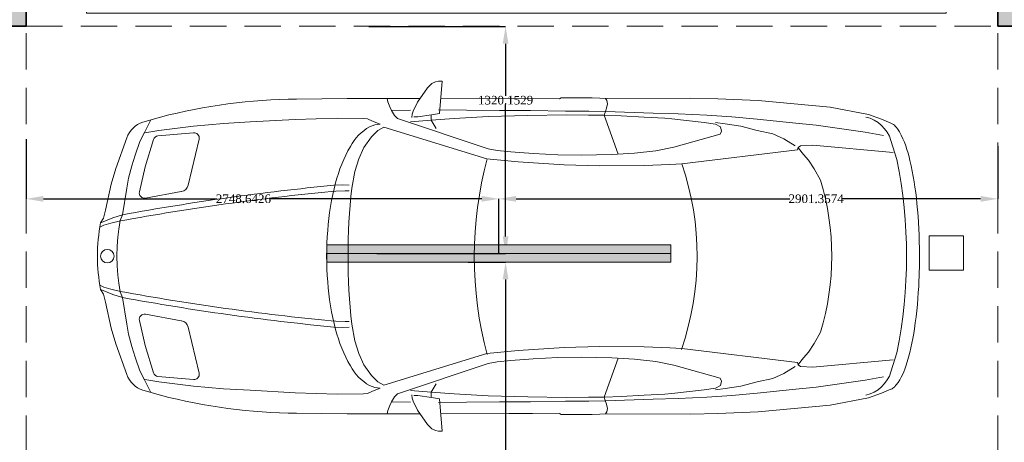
# Model space of a CAD drawing. Header units: inches. Extents: x -177438 to 34922, y -9538 to 55319.
# Tile 32 of 59: x 7906 to 13631, y -2973 to -515. Entities that reach past the tile are written whole.
import ezdxf

# ---------------------------------------------------------------- set-up
doc = ezdxf.new("R2010")
doc.units = ezdxf.units.IN
doc.header["$MEASUREMENT"] = 0
doc.linetypes.add('Hidden', pattern=[317.5, 211.666667, -105.833333])
doc.layers.add('- განათება', color=7, linetype='Continuous')
doc.layers.add('Structural - Bearing', color=7, linetype='Continuous')
for name, color, linetype, lineweight in [('New_2D Drafting - General_Pen_No__2', 8, 'Continuous', 15), ('New_Interior - Furniture _Pen_No__1', 7, 'Continuous', 13), ('Structural - Bearing_Pen_No__20', 1, 'Continuous', 0)]:
    doc.layers.add(name, color=color, linetype=linetype, lineweight=lineweight)
for name, color, linetype, lineweight, true_color in [('Structural - Bearing_Pen_No__102', 7, 'Continuous', 13, 0xcccccc), ('Structural - Bearing_Pen_No__161', 7, 'Continuous', 13, 0x6a6a6a), ('Structural - Bearing_Pen_No__28', 7, 'Continuous', 35, 0xa80f02)]:
    doc.layers.add(name, color=color, linetype=linetype, lineweight=lineweight, true_color=true_color)
doc.styles.get("Standard").update_dxf_attribs({"font": 'arial.ttf'})
doc.dimstyles.get("Standard").update_dxf_attribs({"dimtxt": 0.18, "dimasz": 0.18, "dimexe": 0.18, "dimexo": 0.0625, "dimgap": 0.09, "dimtad": 0, "dimtih": 1, "dimtoh": 1, "dimdec": 4, "dimzin": 0, "dimdsep": 46, "dimtxsty": 'Standard', "dimcen": 0.09, "dimadec": 0, "dimazin": 0, "dimtfac": 1, "dimtdec": 4, "dimtofl": 0, "dimtmove": 0, "dimatfit": 3, "dimfxl": 1, "dimtolj": 1, "dimtzin": 0, "dimarcsym": 0})

# ---------------------------------------------------------------- blocks, each defined once
blk = doc.blocks.new('Column_21', base_point=(-23008.8, 20663))
at = {"layer": 'Structural - Bearing_Pen_No__161', "linetype": 'Continuous', "lineweight": 0, "true_color": 0x6a6a6a}
blk.add_hatch(color=251, dxfattribs=at).paths.add_polyline_path([(-22833.8, 20488), (-22833.8, 20838), (-23183.8, 20838), (-23183.8, 20488)])
at = {"layer": 'Structural - Bearing_Pen_No__20', "color": 1, "linetype": 'Continuous', "lineweight": 0}
for p, q in [((-23008.8, 20743), (-23008.8, 20918)), ((-23088.8, 20663), (-23263.8, 20663)), ((-22928.8, 20663), (-22753.8, 20663)), ((-23008.8, 20583), (-23008.8, 20408))]:
    blk.add_line(p, q, dxfattribs=at)
blk.add_point((-23008.8, 20663), dxfattribs=at)
at = {"layer": 'Structural - Bearing_Pen_No__28', "color": 14, "linetype": 'Continuous', "lineweight": 35, "true_color": 0xa80f02, "flags": 128}
blk.add_lwpolyline([(-22833.8, 20488), (-22833.8, 20838), (-23183.8, 20838), (-23183.8, 20488)], close=True, dxfattribs=at)
blk = doc.blocks.new('Column_25', base_point=(-17008.8, 20663))
at = {"layer": 'Structural - Bearing_Pen_No__161', "linetype": 'Continuous', "lineweight": 0, "true_color": 0x6a6a6a}
blk.add_hatch(color=251, dxfattribs=at).paths.add_polyline_path([(-16833.8, 20488), (-16833.8, 20838), (-17183.8, 20838), (-17183.8, 20488)])
at = {"layer": 'Structural - Bearing_Pen_No__20', "color": 1, "linetype": 'Continuous', "lineweight": 0}
for p, q in [((-17008.8, 20743), (-17008.8, 20918)), ((-17088.8, 20663), (-17263.8, 20663)), ((-16928.8, 20663), (-16753.8, 20663)), ((-17008.8, 20583), (-17008.8, 20408))]:
    blk.add_line(p, q, dxfattribs=at)
blk.add_point((-17008.8, 20663), dxfattribs=at)
at = {"layer": 'Structural - Bearing_Pen_No__28', "color": 14, "linetype": 'Continuous', "lineweight": 35, "true_color": 0xa80f02, "flags": 128}
blk.add_lwpolyline([(-16833.8, 20488), (-16833.8, 20838), (-17183.8, 20838), (-17183.8, 20488)], close=True, dxfattribs=at)
blk = doc.blocks.new('Parking Place_2')
at = {"layer": 'New_Interior - Furniture _Pen_No__1', "color": 7, "linetype": 'Continuous', "lineweight": 13, "flags": 128}
for points in [[(1393.75, 4900), (1593.75, 4900), (1593.75, 5100), (1393.75, 5100)], [(4381.25, 4900), (4581.25, 4900), (4581.25, 5100), (4381.25, 5100)], [(2887.5, 0), (3087.5, 0), (3087.5, 5000), (2887.5, 5000)], [(5875, 0), (6075, 0), (6075, 5000), (5875, 5000)]]:
    blk.add_lwpolyline(points, close=True, dxfattribs=at)
blk = doc.blocks.new('Car Symbol 27')
at = {"layer": 'New_Interior - Furniture _Pen_No__1', "color": 7, "linetype": 'Continuous', "lineweight": 13}
for p, q in [((-1983.9, 1016.7), (-2004, 1016.7)), ((-2004, 1016.7), (-1988.6, 830.1)), ((-1964.9, 1014.4), (-1983.9, 1016.7)), ((-1944.8, 1004.3), (-1964.9, 1014.4)), ((-1919.1, 979.7), (-1944.8, 1004.3)), ((-1861.1, 895.8), (-1919.1, 979.7)), ((-3450, 918.4), (-3606.5, 915.3)), ((-2966.2, 916.5), (-3450, 918.4)), ((-2876.8, 920.8), (-2966.2, 916.5)), ((-2954.6, 917.1), (-2962.8, 904.3)), ((-2695.9, 920.8), (-2876.8, 920.8)), ((-2685.9, 914), (-2695.9, 920.8)), ((-1998.6, 917.2), (-2684.7, 914.1)), ((-1452.9, 917.2), (-1876.8, 917.1)), ((-1689.1, 897.8), (-1685.5, 917.1)), ((-1158.3, 913.1), (-1452.9, 917.2)), ((-4261.3, 866.7), (-4482.6, 822.9)), ((-3842.3, 905.7), (-4261.3, 866.7)), ((-3606.5, 915.3), (-3842.3, 905.7)), ((-2962.8, 904.3), (-2965.1, 886.4)), ((-2965.1, 886.4), (-2960.7, 860.7)), ((-2960.7, 860.7), (-2951.8, 839.5)), ((-2392, 914.8), (-2530.4, 914.8)), ((-1835.5, 843.2), (-1861.1, 895.8)), ((-1710.4, 846.4), (-1700.3, 867.6)), ((-1700.3, 867.6), (-1689.1, 897.8)), ((-4482.6, 822.9), (-4559.4, 797.3)), ((-3688.1, 810.5), (-3835.7, 796.2)), ((-3542.9, 819.2), (-3688.1, 810.5)), ((-3376.4, 827.9), (-3542.9, 819.2)), ((-3232.2, 831), (-3376.4, 827.9)), ((-3298.8, 802), (-3340.7, 798.8)), ((-3179.4, 807.8), (-3298.8, 802)), ((-3232.2, 831), (-2953.9, 842)), ((-3044.7, 815.7), (-3179.4, 807.8)), ((-2946.2, 819.4), (-3044.7, 815.7)), ((-2946.2, 819.4), (-3028.5, 593.2)), ((-2857.9, 843.8), (-2953.9, 842)), ((-2951.8, 839.5), (-2946.2, 819.4)), ((-2855.6, 820.2), (-2946.2, 819.4)), ((-2721.6, 843.6), (-2857.9, 843.8)), ((-2725.4, 821.1), (-2855.6, 820.2)), ((-2503.2, 817.7), (-2725.4, 821.1)), ((-2518.2, 846.6), (-2721.6, 843.6)), ((-2338.3, 846.3), (-2518.2, 846.6)), ((-2272.6, 811.5), (-2503.2, 817.7)), ((-2146.2, 848.2), (-2338.3, 846.3)), ((-2074.4, 801.2), (-2272.6, 811.5)), ((-1984.1, 850.2), (-2146.2, 848.2)), ((-1988.6, 830.1), (-1942.8, 821.1)), ((-1942.8, 821.1), (-1863.5, 809.8)), ((-1940.6, 820), (-1940.7, 790.9)), ((-1863.5, 809.8), (-1838.9, 810.8)), ((-1830, 826.5), (-1835.5, 843.2)), ((-1828.9, 806.4), (-1830, 826.5)), ((-1710.4, 846.4), (-1821, 848.8)), ((-1744, 800.6), (-1728.3, 817.4)), ((-1728.3, 817.4), (-1710.4, 846.4)), ((-1546.2, 800.3), (-1393.1, 802.3)), ((-1393.1, 802.3), (-1150.7, 794.1)), ((-264.4, 779.9), (-366.4, 808.7)), ((-4559.4, 797.3), (-4613.8, 774.1)), ((-4178.7, 761), (-4464.9, 720.2)), ((-4042.4, 775.3), (-4178.7, 761)), ((-3835.7, 796.2), (-4042.4, 775.3)), ((-3740.8, 755.9), (-3836.9, 731.4)), ((-3649.1, 770.2), (-3740.8, 755.9)), ((-3594.3, 778), (-3649.1, 770.2)), ((-3623.4, 751.2), (-3627.8, 727.5)), ((-3593.2, 767.9), (-3623.4, 751.2)), ((-3528.4, 777.9), (-3593.2, 767.9)), ((-3340.7, 798.8), (-3528.4, 777.9)), ((-2272.8, 623.8), (-1744, 800.6)), ((-1665.9, 750.2), (-2265.1, 566.8)), ((-1940.7, 790.9), (-2074.4, 801.2)), ((-1940.7, 790.9), (-1968.7, 741.8)), ((-1821, 782), (-1940.7, 790.9)), ((-1631.2, 730.1), (-1665.9, 750.2)), ((-1643.5, 767), (-1599.9, 784.8)), ((-1599.9, 784.8), (-1570.8, 798.1)), ((-1570.8, 798.1), (-1546.2, 800.3)), ((-1150.7, 794.1), (-888.1, 780.2)), ((-888.1, 780.2), (-734, 771.1)), ((-734, 771.1), (-558.6, 755.1)), ((-558.6, 755.1), (-356.4, 731.3)), ((-309.9, 792.7), (-273.7, 720)), ((-4464.9, 720.2), (-4571, 702.5)), ((-3927.4, 711.5), (-3991.2, 681.4)), ((-3836.9, 731.4), (-3927.4, 711.5)), ((-3627.8, 727.5), (-3621.3, 709.9)), ((-3621.3, 709.9), (-3352.1, 634.5)), ((-1593.7, 694.3), (-1631.2, 730.1)), ((-1548.7, 631.6), (-1593.7, 694.3)), ((-352.2, 699.1), (-558.9, 718)), ((-356.4, 731.3), (-275.9, 717.8)), ((-273.7, 720), (-247, 666.3)), ((-170.9, 688.4), (-107, 510.6)), ((-4647.2, 561.8), (-4614.1, 671.9)), ((-4159.9, 645.9), (-4625.9, 602)), ((-4088.4, 641.3), (-4159.9, 645.9)), ((-4075, 632.4), (-4088.4, 641.3)), ((-4070.6, 617.8), (-4075, 632.4)), ((-3991.2, 681.4), (-4057.1, 642.4)), ((-3352.1, 634.5), (-3247.1, 612)), ((-1519.8, 566.7), (-1548.7, 631.6)), ((-527.7, 412.9), (-590.8, 681.2)), ((-326.2, 678.2), (-276.9, 520.2)), ((-247, 666.3), (-219.2, 588.1)), ((-4105.3, 591.1), (-4134.4, 557.6)), ((-4077.3, 627.9), (-4105.3, 591.1)), ((-3398.1, 536.3), (-4070.6, 617.8)), ((-3247.1, 612), (-3122, 598.4)), ((-3122, 598.4), (-2990.8, 591.1)), ((-2990.8, 591.1), (-2812.5, 587.9)), ((-2812.5, 587.9), (-2677.3, 589.9)), ((-2677.3, 589.9), (-2533.2, 596.3)), ((-2533.2, 596.3), (-2404.7, 606.2)), ((-2404.7, 606.2), (-2324.2, 615)), ((-2324.2, 615), (-2272.8, 623.8)), ((-219.2, 588.1), (-200.3, 525.5)), ((-4134.4, 557.6), (-4168, 508.5)), ((-3328.4, 532.4), (-3398.1, 536.3)), ((-3178.7, 527.2), (-3328.4, 532.4)), ((-2919.6, 526), (-3178.7, 527.2)), ((-2714.5, 530.5), (-2919.6, 526)), ((-2445.7, 548.9), (-2714.5, 530.5)), ((-2265, 566.8), (-2445.7, 548.9)), ((-1496.4, 493), (-1519.8, 566.7)), ((-244, 373.6), (-276.9, 520.2)), ((-200.3, 525.5), (-181.4, 452.8)), ((-4168, 508.5), (-4205, 441.5)), ((-1478.7, 395.7), (-1496.4, 493)), ((-107, 510.6), (-80.3, 418)), ((-1426.2, 414.6), (-1463, 412.5)), ((-1374.8, 412.3), (-1426.2, 414.6)), ((-181.4, 452.8), (-170.3, 395.8)), ((-46.5, 267.1), (-80.3, 418)), ((-1440.4, 380.1), (-1463, 380.1)), ((-1386.8, 378.5), (-1440.4, 380.1)), ((-1360, 376.2), (-1386.8, 378.5)), ((-278.6, 337.5), (-487.9, 375.2)), ((-170.3, 395.8), (-146, 240.5)), ((-146, 240.5), (-131.5, 206.9)), ((-89.5, 222.8), (-146, 240.5)), ((-46.5, 267.1), (-35, 221.2)), ((-133.7, 204.7), (-77.9, 191.2)), ((-131.5, 206.9), (-124.9, 156.6)), ((-23.1, 195.6), (-89.5, 222.8)), ((-77.9, 191.2), (-36.6, 180)), ((-36.6, 180), (-18.7, 169.9)), ((-18.7, 194.4), (-35, 221.2)), ((-124.9, 156.6), (-118.3, 110.8)), ((-118.3, 110.8), (-115, 57.2)), ((-115, 57.2), (-112.5, 0)), ((-118.3, -110.8), (-115, -57.2)), ((-115, -57.2), (-112.5, 0)), ((-124.9, -156.6), (-118.3, -110.8)), ((-131.5, -206.9), (-124.9, -156.6)), ((-36.6, -180), (-18.7, -169.9)), ((-146, -240.5), (-131.5, -206.9)), ((-89.5, -222.8), (-146, -240.5)), ((-133.7, -204.7), (-77.9, -191.2)), ((-23.1, -195.6), (-89.5, -222.8)), ((-77.9, -191.2), (-36.6, -180)), ((-46.5, -267.1), (-35, -221.2)), ((-18.7, -194.4), (-35, -221.2)), ((-170.3, -395.8), (-146, -240.5)), ((-46.5, -267.1), (-80.3, -418)), ((-278.6, -337.5), (-487.9, -375.2)), ((-1478.7, -395.7), (-1496.4, -493)), ((-1440.4, -380.1), (-1463, -380.1)), ((-1386.8, -378.5), (-1440.4, -380.1)), ((-1360, -376.2), (-1386.8, -378.5)), ((-244, -373.6), (-276.9, -520.2)), ((-181.4, -452.8), (-170.3, -395.8)), ((-4168, -508.5), (-4205, -441.5)), ((-1426.2, -414.6), (-1463, -412.5)), ((-1374.8, -412.3), (-1426.2, -414.6)), ((-527.7, -412.9), (-590.8, -681.2)), ((-200.3, -525.5), (-181.4, -452.8)), ((-107, -510.6), (-80.3, -418)), ((-4134.4, -557.6), (-4168, -508.5)), ((-1496.4, -493), (-1519.8, -566.7)), ((-170.9, -688.4), (-107, -510.6)), ((-4647.2, -561.8), (-4614.1, -671.9)), ((-4105.3, -591.1), (-4134.4, -557.6)), ((-3398.1, -536.3), (-4070.6, -617.8)), ((-3328.4, -532.4), (-3398.1, -536.3)), ((-3178.7, -527.2), (-3328.4, -532.4)), ((-2919.6, -526), (-3178.7, -527.2)), ((-2714.5, -530.5), (-2919.6, -526)), ((-2445.7, -548.9), (-2714.5, -530.5)), ((-2265, -566.8), (-2445.7, -548.9)), ((-1665.9, -750.2), (-2265.1, -566.8)), ((-1519.8, -566.7), (-1548.7, -631.6)), ((-326.2, -678.2), (-276.9, -520.2)), ((-219.2, -588.1), (-200.3, -525.5)), ((-4159.9, -645.9), (-4625.9, -602)), ((-4077.3, -627.9), (-4105.3, -591.1)), ((-4070.6, -617.8), (-4075, -632.4)), ((-3352.1, -634.5), (-3247.1, -612)), ((-3247.1, -612), (-3122, -598.4)), ((-3122, -598.4), (-2990.8, -591.1)), ((-2946.2, -819.4), (-3028.5, -593.2)), ((-2990.8, -591.1), (-2812.5, -587.9)), ((-2812.5, -587.9), (-2677.3, -589.9)), ((-2677.3, -589.9), (-2533.2, -596.3)), ((-2533.2, -596.3), (-2404.7, -606.2)), ((-2404.7, -606.2), (-2324.2, -615)), ((-2324.2, -615), (-2272.8, -623.8)), ((-2272.8, -623.8), (-1744, -800.6)), ((-247, -666.3), (-219.2, -588.1)), ((-4088.4, -641.3), (-4159.9, -645.9)), ((-4075, -632.4), (-4088.4, -641.3)), ((-3991.2, -681.4), (-4057.1, -642.4)), ((-3927.4, -711.5), (-3991.2, -681.4)), ((-3621.3, -709.9), (-3352.1, -634.5)), ((-1548.7, -631.6), (-1593.7, -694.3)), ((-273.7, -720), (-247, -666.3)), ((-4464.9, -720.2), (-4571, -702.5)), ((-4178.7, -761), (-4464.9, -720.2)), ((-3836.9, -731.4), (-3927.4, -711.5)), ((-3740.8, -755.9), (-3836.9, -731.4)), ((-3627.8, -727.5), (-3621.3, -709.9)), ((-3623.4, -751.2), (-3627.8, -727.5)), ((-1940.7, -790.9), (-1968.7, -741.8)), ((-1631.2, -730.1), (-1665.9, -750.2)), ((-1593.7, -694.3), (-1631.2, -730.1)), ((-352.2, -699.1), (-558.9, -718)), ((-558.6, -755.1), (-356.4, -731.3)), ((-356.4, -731.3), (-275.9, -717.8)), ((-309.9, -792.7), (-273.7, -720)), ((-4559.4, -797.3), (-4613.8, -774.1)), ((-4482.6, -822.9), (-4559.4, -797.3)), ((-4042.4, -775.3), (-4178.7, -761)), ((-3835.7, -796.2), (-4042.4, -775.3)), ((-3688.1, -810.5), (-3835.7, -796.2)), ((-3649.1, -770.2), (-3740.8, -755.9)), ((-3594.3, -778), (-3649.1, -770.2)), ((-3593.2, -767.9), (-3623.4, -751.2)), ((-3528.4, -777.9), (-3593.2, -767.9)), ((-3340.7, -798.8), (-3528.4, -777.9)), ((-3298.8, -802), (-3340.7, -798.8)), ((-2074.4, -801.2), (-2272.6, -811.5)), ((-1940.7, -790.9), (-2074.4, -801.2)), ((-1821, -782), (-1940.7, -790.9)), ((-1940.6, -820), (-1940.7, -790.9)), ((-1744, -800.6), (-1728.3, -817.4)), ((-1643.5, -767), (-1599.9, -784.8)), ((-1599.9, -784.8), (-1570.8, -798.1)), ((-1570.8, -798.1), (-1546.2, -800.3)), ((-1546.2, -800.3), (-1393.1, -802.3)), ((-1393.1, -802.3), (-1150.7, -794.1)), ((-1150.7, -794.1), (-888.1, -780.2)), ((-888.1, -780.2), (-734, -771.1)), ((-734, -771.1), (-558.6, -755.1)), ((-264.4, -779.9), (-366.4, -808.7)), ((-4261.3, -866.7), (-4482.6, -822.9)), ((-3542.9, -819.2), (-3688.1, -810.5)), ((-3376.4, -827.9), (-3542.9, -819.2)), ((-3232.2, -831), (-3376.4, -827.9)), ((-3179.4, -807.8), (-3298.8, -802)), ((-3232.2, -831), (-2953.9, -842)), ((-3044.7, -815.7), (-3179.4, -807.8)), ((-2946.2, -819.4), (-3044.7, -815.7)), ((-2960.7, -860.7), (-2953.9, -841)), ((-2953.9, -841), (-2946.2, -819.4)), ((-2857.9, -843.8), (-2953.9, -842)), ((-2855.6, -820.2), (-2946.2, -819.4)), ((-2721.6, -843.6), (-2857.9, -843.8)), ((-2725.4, -821.1), (-2855.6, -820.2)), ((-2503.2, -817.7), (-2725.4, -821.1)), ((-2518.2, -846.6), (-2721.6, -843.6)), ((-2338.3, -846.3), (-2518.2, -846.6)), ((-2272.6, -811.5), (-2503.2, -817.7)), ((-2146.2, -848.2), (-2338.3, -846.3)), ((-1984.1, -850.2), (-2146.2, -848.2)), ((-2004, -1016.7), (-1988.6, -830.1)), ((-1988.6, -830.1), (-1942.8, -821.1)), ((-1942.8, -821.1), (-1863.5, -809.8)), ((-1863.5, -809.8), (-1838.9, -810.8)), ((-1835.5, -843.2), (-1861.1, -895.8)), ((-1830, -826.5), (-1835.5, -843.2)), ((-1828.9, -806.4), (-1830, -826.5)), ((-1710.4, -846.4), (-1821, -848.8)), ((-1728.3, -817.4), (-1710.4, -846.4)), ((-1710.4, -846.4), (-1700.3, -867.6)), ((-3842.3, -905.7), (-4261.3, -866.7)), ((-3606.5, -915.3), (-3842.3, -905.7)), ((-3450, -918.4), (-3606.5, -915.3)), ((-2965.1, -886.4), (-2960.7, -860.7)), ((-2962.8, -904.3), (-2965.1, -886.4)), ((-2954.6, -917.1), (-2962.8, -904.3)), ((-2685.9, -914), (-2695.9, -920.8)), ((-1998.6, -917.2), (-2684.7, -914.1)), ((-1861.1, -895.8), (-1919.1, -979.7)), ((-1700.3, -867.6), (-1689.1, -897.8)), ((-1689.1, -897.8), (-1685.5, -917.1)), ((-1158.3, -913.1), (-1452.9, -917.2)), ((-2966.2, -916.5), (-3450, -918.4)), ((-2876.8, -920.8), (-2966.2, -916.5)), ((-2695.9, -920.8), (-2876.8, -920.8)), ((-1452.9, -917.2), (-1876.8, -917.1)), ((-1983.9, -1016.7), (-2004, -1016.7)), ((-1964.9, -1014.4), (-1983.9, -1016.7)), ((-1944.8, -1004.3), (-1964.9, -1014.4)), ((-1919.1, -979.7), (-1944.8, -1004.3))]:
    blk.add_line(p, q, dxfattribs=at)
blk.add_circle((-57.9, 0), 39.1, dxfattribs=at)
for centre, radius, start, end in [((-1180, -2307.9), 3221, 75.3692, 89.6147), ((-4422.6, 614.3), 200, 102.9981, 163.2615), ((-4414.7, 561.8), 296, 137.753, 164.573), ((-4582.5, 705.3), 75.7, 116.2564, 132.7691), ((-4592, 723), 55.5, 112.9917, 115.5464), ((-1643.5, 634.9), 132, 62.6713, 90), ((-1726.3, 499.8), 290.3, 28.3495, 60.3799), ((-312.1, 637.7), 150, 19.7555, 71.4709), ((-561.6, 688.1), 30, 84.7809, 193.2364), ((-354.9, 669.2), 30, 17.3318, 84.7818), ((-3475.6, 243.3), 1287.3, 162.0281, 171.9884), ((-2192.2, 222.3), 832.4, 14.172, 29.9366), ((-1944.4, 0), 2760.6, 168.2577, 191.7424), ((-1824.2, 0), 1662.8, 160.9767, 198.8163), ((-4369.4, 3.8), 2178.3, 344.8283, 15.1045), ((-2142.2, 34.3), 2636.9, 171.5296, 177.6904), ((-2728.8, 0), 1540.8, 163.3477, 196.6523), ((-2877.3, 33.6), 1542.9, 4.3137, 14.7384), ((-2771.5, -14053.9), 14533.5, 79.59238, 84.48533), ((-479.1, 424.4), 50, 193.2368, 259.7927), ((-5076.2, 0), 3619.2, 353.7227, 6.2772), ((-2753.7, -14059.8), 14503.1, 79.59238, 84.48533), ((-273.3, 367), 30, 259.7918, 12.6561), ((-1021.6, 0), 1021.6, 349.0272, 10.9729), ((-1532.9, 0), 3247.1, 177.5196, 180.0008), ((-3210.7, 0), 1877.9, 355.4299, 4.5699), ((-1505.4, 0), 3274.6, 180, 180.1671), ((-1731, -5.1), 3049, 180.0843, 185.6746), ((-2877.3, -33.6), 1542.9, 345.2615, 355.6862), ((-2753.7, 14059.8), 14503.1, 275.51468, 280.40763), ((-2771.5, 14053.9), 14533.5, 275.51468, 280.40763), ((-2887.2, -128.9), 1886.2, 185.4031, 193.1131), ((-273.3, -367), 30, 347.3444, 100.2081), ((-479.1, -424.4), 50, 100.2074, 166.7634), ((-2192.2, -222.3), 832.4, 330.063, 345.8279), ((-4110.2, -426.5), 627.7, 191.9919, 208.1327), ((-4422.6, -614.3), 200, 196.7385, 257.0019), ((-1726.3, -499.8), 290.3, 299.6194, 331.6502), ((-561.6, -688.1), 30, 166.764, 275.2191), ((-354.9, -669.2), 30, 275.2182, 342.6682), ((-4489.4, -620.3), 202.1, 210.3469, 218.9129), ((-312.1, -637.7), 150, 288.5291, 340.2445), ((-4557.5, -675.7), 114.3, 218.7476, 231.2781), ((-4587, -712.5), 67.2, 231.2736, 246.5356), ((-1643.5, -634.9), 132, 269.9996, 297.3277), ((-1180, 2307.9), 3221, 270.3853, 284.6308)]:
    blk.add_arc(centre, radius, start, end, dxfattribs=at)
blk = doc.blocks.new('Beam_4', base_point=(-17008.8, 14663))
at = {"layer": 'Structural - Bearing_Pen_No__102', "color": 254, "linetype": 'Hidden', "lineweight": 13, "true_color": 0xcccccc}
blk.add_line((-17183.8, 14838), (-17183.8, 20488), dxfattribs=at)
blk = doc.blocks.new('Beam_5', base_point=(-23008.8, 14663))
at = {"layer": 'Structural - Bearing_Pen_No__102', "color": 254, "linetype": 'Hidden', "lineweight": 13, "true_color": 0xcccccc}
blk.add_line((-22833.8, 14838), (-22833.8, 20488), dxfattribs=at)
blk = doc.blocks.new('Beam_11', base_point=(-47008.8, 20663))
at = {"layer": 'Structural - Bearing_Pen_No__102', "color": 254, "linetype": 'Hidden', "lineweight": 13, "true_color": 0xcccccc}
blk.add_line((-22833.8, 20488), (-17183.8, 20488), dxfattribs=at)
blk = doc.blocks.new('*D964')
at = {"layer": '- განათება', "color": 0, "lineweight": -2, "transparency": 16777216}
for p, q in [((9937.1, -555), (10731.7, -555)), ((10731.5, -655), (10731.5, -958)), ((10731.5, -1775.2), (10731.5, -1009.3)), ((9983.1, -1875.2), (10731.7, -1875.2))]:
    blk.add_line(p, q, dxfattribs=at)
at = {"layer": '- განათება', "color": 0, "transparency": 16777216}
for points in [[(10714.8, -655), (10748.2, -655), (10731.5, -555)], [(10714.8, -1775.2), (10748.2, -1775.2), (10731.5, -1875.2)]]:
    blk.add_solid(points, dxfattribs=at)
at = {"layer": 'Defpoints', "color": 0, "transparency": 16777216}
for p in [(9937, -555), (10731.5, -555), (9983, -1875.2)]:
    blk.add_point(p, dxfattribs=at)
at = {"layer": '- განათება', "color": 0, "transparency": 16777216, "insert": (10731.5, -983.7), "char_height": 50, "attachment_point": 5}
blk.add_mtext('\\A1;{\\fSylfaen|b0|i0|c0|p18;1320.1529}', dxfattribs=at)
blk = doc.blocks.new('*D962')
at = {"layer": '- განათება', "color": 0, "lineweight": -2, "transparency": 16777216}
for p, q in [((7943.7, -1209.4), (7943.7, -1557.2)), ((8043.7, -1557), (9054.4, -1557)), ((10592.4, -1557), (9359.6, -1557)), ((10692.4, -1875.1), (10692.4, -1556.8))]:
    blk.add_line(p, q, dxfattribs=at)
at = {"layer": '- განათება', "color": 0, "transparency": 16777216}
for points in [[(8043.7, -1540.3), (8043.7, -1573.7), (7943.7, -1557)], [(10592.4, -1540.3), (10592.4, -1573.7), (10692.4, -1557)]]:
    blk.add_solid(points, dxfattribs=at)
at = {"layer": 'Defpoints', "color": 0, "transparency": 16777216}
for p in [(7943.7, -1209.3), (7943.7, -1557), (10692.4, -1875.2)]:
    blk.add_point(p, dxfattribs=at)
at = {"layer": '- განათება', "color": 0, "transparency": 16777216, "insert": (9207, -1557), "char_height": 50, "attachment_point": 5}
blk.add_mtext('\\A1;{\\fSylfaen|b0|i0|c0|p18;2748.6426}', dxfattribs=at)
blk = doc.blocks.new('*D963')
at = {"layer": '- განათება', "color": 0, "lineweight": -2, "transparency": 16777216}
for p, q in [((13593.7, -1249.9), (13593.7, -1557.2)), ((10692.4, -1875.1), (10692.4, -1556.8)), ((10792.4, -1557), (12384.5, -1557)), ((13493.7, -1557), (12689.8, -1557))]:
    blk.add_line(p, q, dxfattribs=at)
at = {"layer": '- განათება', "color": 0, "transparency": 16777216}
for points in [[(10792.4, -1540.3), (10792.4, -1573.7), (10692.4, -1557)], [(13493.7, -1540.3), (13493.7, -1573.7), (13593.7, -1557)]]:
    blk.add_solid(points, dxfattribs=at)
at = {"layer": 'Defpoints', "color": 0, "transparency": 16777216}
for p in [(13593.7, -1249.8), (10692.4, -1557), (10692.4, -1875.2)]:
    blk.add_point(p, dxfattribs=at)
at = {"layer": '- განათება', "color": 0, "transparency": 16777216, "insert": (12537.1, -1557), "char_height": 50, "attachment_point": 5}
blk.add_mtext('\\A1;{\\fSylfaen|b0|i0|c0|p18;2901.3574}', dxfattribs=at)
blk = doc.blocks.new('*D965')
at = {"layer": '- განათება', "color": 0, "lineweight": -2, "transparency": 16777216}
for p, q in [((10514.1, -1925.2), (10731.7, -1925.2)), ((10731.5, -2025.2), (10731.5, -3390.3)), ((10731.5, -4777.5), (10731.5, -3441.7)), ((10514.1, -4877.5), (10731.7, -4877.5))]:
    blk.add_line(p, q, dxfattribs=at)
at = {"layer": '- განათება', "color": 0, "transparency": 16777216}
for points in [[(10714.8, -2025.2), (10748.2, -2025.2), (10731.5, -1925.2)], [(10714.8, -4777.5), (10748.2, -4777.5), (10731.5, -4877.5)]]:
    blk.add_solid(points, dxfattribs=at)
at = {"layer": 'Defpoints', "color": 0, "transparency": 16777216}
for p in [(10514, -1925.2), (10731.5, -1925.2), (10514, -4877.5)]:
    blk.add_point(p, dxfattribs=at)
at = {"layer": '- განათება', "color": 0, "transparency": 16777216, "insert": (10731.5, -3416), "char_height": 50, "attachment_point": 5}
blk.add_mtext('\\A1;{\\fSylfaen|b0|i0|c0|p18;2952.2963}', dxfattribs=at)

msp = doc.modelspace()

# ---------------------------------------------------------------- hatches: boundary and pattern name
at = {"layer": '- განათება', "linetype": 'Continuous', "lineweight": 0, "true_color": 0xbfbf00}
msp.add_hatch(color=52, dxfattribs=at).paths.add_polyline_path([(9692.35861, -1925.16527), (9692.35861, -1825.16527), (11692.35861, -1825.16527), (11692.35861, -1925.16527)])

# ---------------------------------------------------------------- linework, layer by layer
at = {"layer": '- განათება', "color": 7, "linetype": 'Continuous', "lineweight": 13}
msp.add_line((9692.35861, -1875.16527), (11692.35861, -1875.16527), dxfattribs=at)
at = {"layer": '- განათება', "color": 8, "linetype": 'Continuous', "lineweight": 15, "flags": 128}
msp.add_lwpolyline([(9692.35861, -1925.16527), (9692.35861, -1825.16527), (11692.35861, -1825.16527), (11692.35861, -1925.16527)], close=True, dxfattribs=at)
at = {"layer": 'New_2D Drafting - General_Pen_No__2', "color": 8, "linetype": 'Continuous', "lineweight": 15, "flags": 128}
for points in [[(7593.71602, -202.71606), (7943.71602, -202.71606), (7943.71602, -552.71606), (7593.71602, -552.71606)], [(13593.71602, -202.71606), (13943.71602, -202.71606), (13943.71602, -552.71606), (13593.71602, -552.71606)]]:
    msp.add_lwpolyline(points, close=True, dxfattribs=at)

# ---------------------------------------------------------------- block references
at = {"layer": 'New_Interior - Furniture _Pen_No__1', "color": 7, "linetype": 'Continuous', "lineweight": 13, "xscale": -1, "zscale": 1000, "rotation": 270}
msp.add_blockref('Parking Place_2', (8293.71602, -6352.71606), dxfattribs=at)
at = {"layer": 'New_Interior - Furniture _Pen_No__1', "color": 7, "linetype": 'Continuous', "lineweight": 13, "zscale": 1000, "rotation": 180}
msp.add_blockref('Car Symbol 27', (8358.15201, -1890.24802), dxfattribs=at)
at = {"layer": 'Structural - Bearing', "color": 254, "lineweight": 13, "true_color": 0xcccccc}
for name, p in [('Beam_5', (7768.71602, -6377.71606)), ('Beam_4', (13768.71602, -6377.71606)), ('Beam_11', (-16231.28398, -377.71606))]:
    msp.add_blockref(name, p, dxfattribs=at)
at = {"layer": 'Structural - Bearing', "color": 14, "lineweight": 35, "true_color": 0xa80f02}
for name, p in [('Column_21', (7768.71602, -377.71606)), ('Column_25', (13768.71602, -377.71606))]:
    msp.add_blockref(name, p, dxfattribs=at)

# ---------------------------------------------------------------- dimensions: what is measured, and where the dimension line sits
at = {"layer": '- განათება', "color": 1}
for base, p1, p2, angle, picture, middle in [((10731.5, -555.01241), (9983, -1875.16527), (9937, -555.01241), 90, '*D964', (10731.5, -983.66688)), ((7943.71602, -1557), (10692.35861, -1875.16527), (7943.71602, -1209.29635), 180, '*D962', (9207, -1557)), ((10692.35861, -1557), (13593.71602, -1249.79635), (10692.35861, -1875.16527), 180, '*D963', (12537.14259, -1557)), ((10731.5, -1925.165271), (10514, -4877.461618), (10514, -1925.165271), 90, '*D965', (10731.5, -3415.964155))]:
    dim = msp.add_linear_dim(base=base, p1=p1, p2=p2, angle=angle, text='{\\fSylfaen|b0|i0|c0|p18;<>}', dimstyle='Standard', override={"dimtxt": 50, "dimasz": 100}, dxfattribs=at)
    dim.commit()
    dim.dimension.update_dxf_attribs({"geometry": picture, "text_midpoint": middle, "dimtype": 160})

doc.saveas('drawing.dxf')
